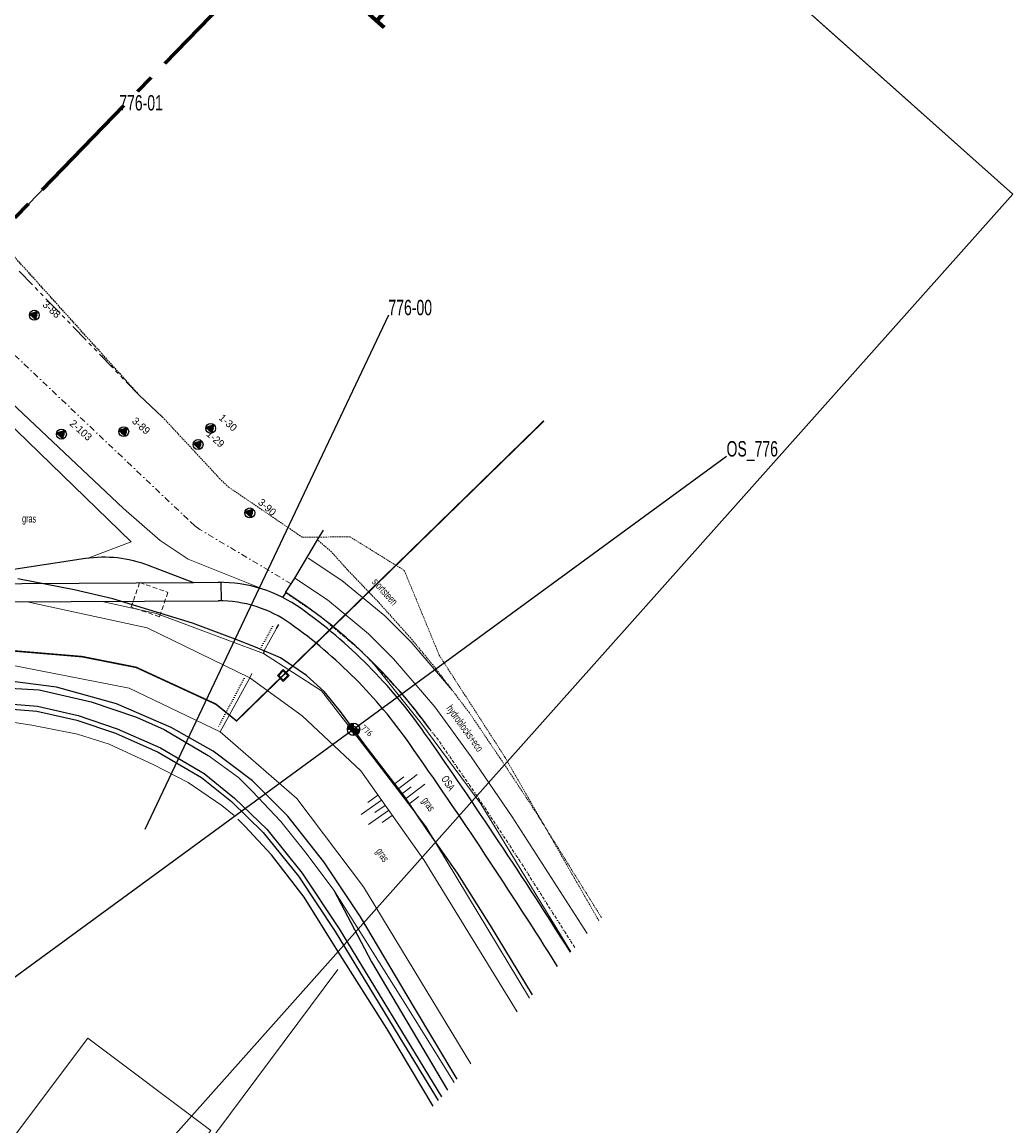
# Model space of a CAD drawing. Header units: metres. Extents: x 63969 to 66720, y 402115 to 403595.
# Tile 41 of 52: x 66559 to 66720, y 402294 to 402473. Entities that reach past the tile are written whole.
import ezdxf
from ezdxf.enums import TextEntityAlignment as Align

# ---------------------------------------------------------------- set-up
doc = ezdxf.new("R2010")
doc.units = ezdxf.units.M
for name, pattern in [('BORDER', [1.75, 0.5, -0.25, 0.5, -0.25, 0, -0.25]), ('CENTER2', [28.575, 19.05, -3.175, 3.175, -3.175]), ('DASHDOT', [1, 0.5, -0.25, 0, -0.25]), ('DOT', [0.25, 0, -0.25]), ('HIDDEN', [0.375, 0.25, -0.125]), ('PHANTOM2', [1.25, 0.625, -0.125, 0.125, -0.125, 0.125, -0.125])]:
    doc.linetypes.add(name, pattern=pattern)
doc.layers.get('0').update_dxf_attribs({"linetype": 'CONTINUOUS'})
for name, color, linetype in [('0 @ 0.5', 7, 'CONTINUOUS'), ('0 @ 1', 7, 'CONTINUOUS'), ('BS-BOORPUNTEN MET CODE', 2, 'CONTINUOUS'), ('BS-DOORGROEISTEEN', 253, 'CONTINUOUS'), ('BS-GLOOIING', 253, 'CONTINUOUS'), ('BS-INSTEEK-SLOOT-KPN', 253, 'CONTINUOUS'), ('BS-ONDERHOUDSSTROOK', 253, 'CONTINUOUS'), ('BS-OVERIG-KPN', 253, 'CONTINUOUS'), ('BS-SCHEIDINGSLIJN-TALUDBEKLEDING', 253, 'CONTINUOUS'), ('BS-VLAKAFSLUITING', 253, 'CONTINUOUS'), ('BS-WATERLIJN-KPN', 253, 'CONTINUOUS'), ('BS-ZANDLIJN NVV', 198, 'HIDDEN'), ('DWARSPROFIEL_LOKATIE', 125, 'CONTINUOUS'), ('THEORETISCHE_NULLIJN', 125, 'CONTINUOUS')]:
    doc.layers.add(name, color=color, linetype=linetype)
for name, color, linetype, lineweight in [('BS-BEBOUWING', 253, 'CONTINUOUS', 0), ('BS-BETONBAND', 253, 'BORDER', 0), ('BS-BUNKER', 253, 'HIDDEN', 0), ('BS-DIJKPAAL', 2, 'CONTINUOUS', 25), ('BS-DIJKPAALNR', 6, 'CONTINUOUS', 25), ('BS-HOOGTELIJN', 253, 'CONTINUOUS', 0), ('BS-KANT-KREUKELBERM', 35, 'PHANTOM2', 0), ('BS-KANT-VERHARDING', 253, 'CONTINUOUS', 0), ('BS-KRUINLIJN', 253, 'CONTINUOUS', 0), ('BS-OVERIGE-LIJNEN', 253, 'CONTINUOUS', 0), ('BS-OVERIGE-TEKSTEN', 253, 'CONTINUOUS', 0), ('BS-PERKOENRIJ', 203, 'DOT', 5), ('BS-PERKOENRIJ-MET-BETONBAND', 213, 'DASHDOT', 0), ('BS-RASTER', 253, 'RASTER', 0), ('BS-RIOOLPERSLEIDING', 253, 'pers', 30), ('BS-SYMBOOL-TALUD', 253, 'CONTINUOUS', 0), ('BS-TEENLIJN', 253, 'CONTINUOUS', 0), ('BS-TUSSENBERM', 253, 'CONTINUOUS', 0), ('BS-ZANDLIJN', 2, 'HIDDEN', 20), ('GM-C3D-POINT-BORING', 2, 'CONTINUOUS', 25), ('GM-C3D-POINT-BORING @ 0.5', 2, 'CONTINUOUS', 25), ('GM-C3D-POINT-BORING @ 1', 2, 'CONTINUOUS', 25), ('GM-C3D-POINT-LABEL_BORING', 7, 'CONTINUOUS', 25), ('Plts-Dwarsprofiel', 5, 'CENTER2', 70)]:
    doc.layers.add(name, color=color, linetype=linetype, lineweight=lineweight)
doc.layers.add('TO-Viewport', color=152, linetype='CONTINUOUS', plot=False)
doc.styles.add('ISO', font='isocp.shx', dxfattribs={"height": 2.5})
doc.styles.add('StagCAD', font='StagCAD.ttf')
doc.linetypes.add('pers', pattern='A,14,-2.5,[22,ProvNB.shx,S=0.75,R=0,X=0,Y=0],-2.5,[22,ProvNB.shx,S=0.75,R=0,X=0,Y=0],-2.5', length=21.5)
doc.linetypes.add('RASTER', pattern='A,3,-2,[200,RASTER,S=0.75,R=0,X=0,Y=0],-2,3', length=10)

# ---------------------------------------------------------------- blocks, each defined once
blk = doc.blocks.new('S03')
at = {"color": 0}
for p, q in [((-2.01, 0), (-2.01, -2.01)), ((-1, 0), (-1, -4.01)), ((0, 0), (0, -2.01)), ((1, 0), (1, -4.01)), ((2.01, 0), (2.01, -2.01))]:
    blk.add_line(p, q, dxfattribs=at)
blk = doc.blocks.new('Dijkpaal')
at = {"layer": 'BS-DIJKPAAL'}
h = blk.add_hatch(color=256, dxfattribs=at)
h.paths.add_polyline_path([(0, 0), (0, 1, 0.414214), (-1, 0)])
h.paths.add_polyline_path([(1, 0), (0, 0), (0, -1, 0.414214)])
for p, q in [((-1, 0), (1, 0)), ((0, -1), (0, 1))]:
    blk.add_line(p, q, dxfattribs=at)
blk.add_circle((0, 0), 1, dxfattribs=at)
blk = doc.blocks.new('*U295')
at = {"layer": '0 @ 0.5', "xscale": 0.5, "yscale": 0.5, "zscale": 0.5}
blk.add_blockref('Dijkpaal', (66612.755, 402357.983), dxfattribs=at)
at = {"layer": '0 @ 1'}
blk.add_blockref('Dijkpaal', (66612.755, 402357.983), dxfattribs=at)
blk = doc.blocks.new('BORING-PBZ')
at = {"layer": 'BS-BOORPUNTEN MET CODE'}
h = blk.add_hatch(color=256, dxfattribs=at)
h.dxf.hatch_style = 1
h.paths.add_polyline_path([(0, 0.8), (-0.69, -0.4), (0.69, -0.4)])
blk.add_lwpolyline([(0, 0.8), (-0.69, -0.4), (0.69, -0.4)], close=True, dxfattribs=at)
blk.add_circle((0, 0), 0.8, dxfattribs=at)
blk = doc.blocks.new('*U310')
at = {"layer": 'GM-C3D-POINT-BORING @ 0.5', "xscale": 0.4999999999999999, "yscale": 0.4999999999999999, "zscale": 0.4999999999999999, "rotation": 318}
blk.add_blockref('BORING-PBZ', (66587.527, 402404.192), dxfattribs=at)
at = {"layer": 'GM-C3D-POINT-BORING @ 1', "rotation": 318}
blk.add_blockref('BORING-PBZ', (66587.527, 402404.192, -0.359), dxfattribs=at)
blk = doc.blocks.new('*U311')
at = {"layer": 'GM-C3D-POINT-BORING @ 0.5', "xscale": 0.4999999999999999, "yscale": 0.4999999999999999, "zscale": 0.4999999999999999, "rotation": 318}
blk.add_blockref('BORING-PBZ', (66589.573, 402406.806), dxfattribs=at)
at = {"layer": 'GM-C3D-POINT-BORING @ 1', "rotation": 318}
blk.add_blockref('BORING-PBZ', (66589.573, 402406.806, -0.431), dxfattribs=at)
blk = doc.blocks.new('*U315')
at = {"layer": 'GM-C3D-POINT-BORING @ 0.5', "xscale": 0.4999999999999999, "yscale": 0.4999999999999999, "zscale": 0.4999999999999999, "rotation": 318}
blk.add_blockref('BORING-PBZ', (66565.345, 402405.878), dxfattribs=at)
at = {"layer": 'GM-C3D-POINT-BORING @ 1', "rotation": 318}
blk.add_blockref('BORING-PBZ', (66565.345, 402405.878, 4.385), dxfattribs=at)
blk = doc.blocks.new('*U394')
at = {"layer": 'GM-C3D-POINT-BORING @ 0.5', "xscale": 0.4999999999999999, "yscale": 0.4999999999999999, "zscale": 0.4999999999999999, "rotation": 318}
blk.add_blockref('BORING-PBZ', (66560.94, 402425.177), dxfattribs=at)
at = {"layer": 'GM-C3D-POINT-BORING @ 1', "rotation": 318}
blk.add_blockref('BORING-PBZ', (66560.94, 402425.177, 0.902), dxfattribs=at)
blk = doc.blocks.new('*U395')
at = {"layer": 'GM-C3D-POINT-BORING @ 0.5', "xscale": 0.4999999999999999, "yscale": 0.4999999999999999, "zscale": 0.4999999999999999, "rotation": 318}
blk.add_blockref('BORING-PBZ', (66575.463, 402406.29), dxfattribs=at)
at = {"layer": 'GM-C3D-POINT-BORING @ 1', "rotation": 318}
blk.add_blockref('BORING-PBZ', (66575.463, 402406.29, 2.179), dxfattribs=at)
blk = doc.blocks.new('*U396')
at = {"layer": 'GM-C3D-POINT-BORING @ 0.5', "xscale": 0.4999999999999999, "yscale": 0.4999999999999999, "zscale": 0.4999999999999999, "rotation": 318}
blk.add_blockref('BORING-PBZ', (66595.919, 402393.101), dxfattribs=at)
at = {"layer": 'GM-C3D-POINT-BORING @ 1', "rotation": 318}
blk.add_blockref('BORING-PBZ', (66595.919, 402393.101, 0.976), dxfattribs=at)

msp = doc.modelspace()

# ---------------------------------------------------------------- linework, layer by layer
at = {"layer": 'BS-BEBOUWING'}
msp.add_lwpolyline([(66569.63, 402307.89), (66509.61, 402227.98), (66529.57, 402213.01), (66589.58, 402292.9), (66569.63, 402307.89)], dxfattribs=at)
at = {"layer": 'BS-BETONBAND'}
msp.add_lwpolyline([(66648.65, 402322.59), (66639.81, 402336.53), (66633.28, 402346.46), (66626.52, 402356.24), (66622, 402362.04), (66620.67, 402363.74), (66616.09, 402368.51), (66614.14, 402370.54), (66607.32, 402376.36), (66601.73, 402380.16)], dxfattribs=at)
at = {"layer": 'BS-BUNKER', "ltscale": 3}
msp.add_lwpolyline([(66576.67, 402377.84), (66578.05, 402381.8), (66582.63, 402380.21), (66581.25, 402376.24)], close=True, dxfattribs=at)
at = {"layer": 'BS-DOORGROEISTEEN'}
msp.add_line((66337.86, 402785.26), (66719.78, 402444.79), dxfattribs=at)
at = {"layer": 'BS-GLOOIING'}
msp.add_lwpolyline([(66541.67, 402381.53), (66569.27, 402385.73, -0.13023), (66579.45, 402384.63), (66586.76, 402381.82)], format="xyb", dxfattribs=at)
msp.add_lwpolyline([(66601.75, 402380.18), (66601.25, 402379.37)], dxfattribs=at)
msp.add_arc((66555.44, 402307.89), 85.85, 35.715, 57.36, dxfattribs=at)
at = {"layer": 'BS-HOOGTELIJN'}
msp.add_lwpolyline([(66650.67, 402324.85), (66638.52, 402343.77), (66631.85, 402353.53), (66625.96, 402361.62), (66619.26, 402369.44), (66615.18, 402373.5), (66608.55, 402379), (66603.23, 402382.51)], dxfattribs=at)
at = {"layer": 'BS-INSTEEK-SLOOT-KPN'}
for points in [[(66553.2, 402364.88, 0), (66561.75, 402364.37, 0), (66570.19, 402362.44, 0), (66577.55, 402359.96, 0), (66582.01, 402357.96, 0), (66589.16, 402353.71, 0)], [(66625.7, 402296.84, 0), (66618.17, 402309.45, 0), (66610.23, 402322, 0), (66604.74, 402330.74, 0), (66599.45, 402337.61, 0), (66595.14, 402342.25, 0), (66593.98, 402343.4, 0)], [(66609.56, 402331.9, 0), (66615.66, 402320.24, 0), (66628, 402299.42, 0)]]:
    msp.add_polyline3d(points, dxfattribs=at)
at = {"layer": 'BS-KANT-KREUKELBERM', "ltscale": 5}
msp.add_lwpolyline([(66558.49, 402432.34), (66577.98, 402412.2)], dxfattribs=at)
at = {"layer": 'BS-KANT-VERHARDING'}
msp.add_line((66529.53, 402210.99), (66610.22, 402319.04), dxfattribs=at)
at = {"layer": 'BS-KRUINLIJN', "flags": 128}
for points in [[(66639.33, 402312.13), (66624.15, 402336.79), (66613.92, 402351.24), (66604.44, 402360.15), (66595.94, 402366.35), (66579.26, 402374.47), (66559.79, 402378.67)], [(66641.32, 402314.37), (66624.51, 402342.22), (66615.9, 402353.48), (66607.58, 402364.25), (66598.13, 402370.28), (66580.76, 402376.76), (66571.96, 402378.74)]]:
    msp.add_lwpolyline(points, dxfattribs=at)
at = {"layer": 'BS-ONDERHOUDSSTROOK'}
for p, q in [((66591.24, 402381.84), (66591.25, 402378.84)), ((66544.47, 402378.59), (66590.79, 402378.84))]:
    msp.add_line(p, q, dxfattribs=at)
msp.add_lwpolyline([(66541.67, 402381.53, -0.008494), (66544.45, 402381.59), (66558.93, 402381.67), (66586.76, 402381.82)], format="xyb", dxfattribs=at)
msp.add_lwpolyline([(66586.76, 402381.82), (66591.24, 402381.84)], dxfattribs=at)
for centre, radius, start, end in [((66590.9, 402358.84), 23, 54.5729, 90.3002), ((66590.9, 402358.84), 20, 54.5729, 90.3002), ((66555.54, 402309.13), 84, 35.0611, 54.5729), ((66555.54, 402309.13), 81, 35.0611, 54.5729), ((65920.35, 401863.36), 860, 32.21443, 35.06109), ((65920.35, 401863.36), 857, 32.15665, 35.06109)]:
    msp.add_arc(centre, radius, start, end, dxfattribs=at)
at = {"layer": 'BS-OVERIG-KPN'}
msp.add_polyline3d([(66629.58, 402301.2, 0), (66622.48, 402313.07, 0), (66613.86, 402327.58, 0), (66607.96, 402336.5, 0), (66602.1, 402343.92, 0), (66596.36, 402349.64, 0), (66589.96, 402354.42, 0), (66583.15, 402358.3, 0), (66574.27, 402362.12, 0), (66564.55, 402364.81, 0), (66553.99, 402366.16, 0)], dxfattribs=at)
at = {"layer": 'BS-OVERIGE-LIJNEN'}
for points in [[(66601.34, 402365.77), (66602.3, 402366.72), (66601.36, 402367.68), (66600.39, 402366.74)], [(66601.34, 402365.98), (66602.09, 402366.72), (66601.36, 402367.47), (66600.61, 402366.74)]]:
    msp.add_lwpolyline(points, close=True, dxfattribs=at)
at = {"layer": 'BS-PERKOENRIJ'}
for points in [[(66599.63, 402374.67), (66597.74, 402371.23)], [(66595, 402366.25), (66590.78, 402358.29)]]:
    msp.add_lwpolyline(points, dxfattribs=at)
at = {"layer": 'BS-PERKOENRIJ-MET-BETONBAND', "ltscale": 2}
msp.add_polyline3d([(66602.65, 402381.59, 0), (66587.83, 402390.4, 0), (66586.99, 402391, 0), (66585.9, 402392.02, 0), (66530.34, 402444.7, 0), (66528.06, 402446.83, 0), (66528.33, 402447.19, 0), (66525.09, 402450.02, 0), (66521.24, 402452.27, 0), (66515.95, 402451.58, 0), (66512.58, 402448.05, 0), (66512.04, 402443.24, 0), (66514.8, 402438.82, 0), (66520.55, 402433.88, 0)], dxfattribs=at)
at = {"layer": 'BS-RASTER', "flags": 128}
for points in [[(66598.22, 402370.67), (66600.25, 402374.33)], [(66596.25, 402367.02), (66595.94, 402366.35), (66591.11, 402357.57)], [(66593.36, 402344.02), (66591.4, 402345.6), (66585.89, 402349.35), (66580.32, 402352.21), (66573.12, 402355.55), (66567.97, 402357.21), (66560.55, 402358.67), (66555.94, 402359.36), (66549.12, 402359.63), (66543.33, 402359.21), (66537, 402358.26), (66530.5, 402356.62), (66525, 402354.56), (66519.7, 402351.94), (66514.16, 402348.25), (66509.89, 402345.22), (66505.4, 402341.2), (66501.86, 402337.76), (66497.63, 402333.53), (66491.51, 402326.79), (66482.41, 402315.82), (66475.34, 402307.41), (66463.32, 402294.09), (66449.44, 402278.4), (66439.52, 402266.92), (66437.39, 402264.45), (66435.23, 402261.82), (66433.53, 402259.56), (66432.4, 402257.88), (66422.44, 402245.45), (66415.31, 402235.66)], [(66589.16, 402353.71), (66594.08, 402350.17), (66596.32, 402347.93), (66600.93, 402343.02), (66605.08, 402337.9), (66609.56, 402331.9), (66614.17, 402324.56), (66621.77, 402312.4), (66629.11, 402300.67)]]:
    msp.add_lwpolyline(points, dxfattribs=at)
at = {"layer": 'BS-RIOOLPERSLEIDING', "ltscale": 0.5, "const_width": 0.25, "flags": 128}
msp.add_lwpolyline([(66643.66, 402408.04), (66593.77, 402359.35), (66590.41, 402362.07), (66577.47, 402368.04), (66568.66, 402369.78), (66554.31, 402370.98), (66542.78, 402371.41), (66531.69, 402370.22), (66507.77, 402360.76), (66481.42, 402339.5), (66467.62, 402321.34), (66460.38, 402312.88), (66446.31, 402295.92), (66438.38, 402286.32), (66430.54, 402276.62), (66420.05, 402263.76), (66405.93, 402243.53), (66393.94, 402229.16)], dxfattribs=at)
at = {"layer": 'BS-SCHEIDINGSLIJN-TALUDBEKLEDING'}
msp.add_lwpolyline([(66601.73, 402380.16), (66603.23, 402382.51), (66606.93, 402388.71), (66607.88, 402390.31)], dxfattribs=at)
at = {"layer": 'BS-TEENLIJN'}
msp.add_lwpolyline([(66628.76, 402364.36), (66622.12, 402372.1), (66617.81, 402376.39), (66610.88, 402382.14), (66605.38, 402385.76)], dxfattribs=at)
at = {"layer": 'BS-TEENLIJN', "flags": 128}
msp.add_lwpolyline([(66516.48, 402361.43), (66534.16, 402367.57), (66554.15, 402368.99), (66576.36, 402364.67), (66591.11, 402357.57), (66603.56, 402346.78), (66614.35, 402332.43), (66631.82, 402303.71)], dxfattribs=at)
at = {"layer": 'BS-TEENLIJN'}
msp.add_polyline3d([(66577.98, 402412.2, 0), (66581.76, 402408.65, 0)], dxfattribs=at)
at = {"layer": 'BS-TUSSENBERM', "flags": 128}
msp.add_lwpolyline([(66569.82, 402385.81), (66576.65, 402388.4), (66518.87, 402444.41), (66518.75, 402445.09), (66519.08, 402445.64), (66519.79, 402445.8), (66520.8, 402445.29), (66575.4, 402393.84), (66581.38, 402388.62), (66585.9, 402385.61), (66601.04, 402379.52)], dxfattribs=at)
at = {"layer": 'BS-TUSSENBERM'}
msp.add_lwpolyline([(66616.09, 402368.51), (66623.67, 402359.04), (66633.4, 402345.89), (66648.03, 402321.9)], dxfattribs=at)
at = {"layer": 'BS-VLAKAFSLUITING'}
for points in [[(66600.25, 402374.33, 0), (66600.62, 402375.01, 0)], [(66598.22, 402370.67, 0), (66598.13, 402370.28, 0)]]:
    msp.add_polyline3d(points, dxfattribs=at)
at = {"layer": 'BS-WATERLIJN-KPN'}
for points in [[(66549.75, 402361.54, 0), (66555.4, 402361.43, 0), (66561.37, 402360.95, 0), (66567.83, 402359.45, 0), (66574.13, 402357.36, 0), (66581.07, 402354.28, 0), (66588.1, 402350.18, 0), (66592.95, 402346.25, 0), (66598.08, 402341.27, 0), (66603.8, 402334.16, 0), (66609.77, 402325.19, 0), (66620.86, 402306.98, 0), (66626.5, 402297.74, 0)], [(66550.06, 402362.41, 0), (66555.45, 402362.21, 0), (66561.49, 402361.72, 0), (66568.04, 402360.2, 0), (66574.42, 402358.09, 0), (66581.42, 402354.98, 0), (66588.54, 402350.82, 0), (66593.46, 402346.83, 0), (66598.66, 402341.8, 0), (66604.43, 402334.62, 0), (66610.43, 402325.61, 0), (66627.03, 402298.34, 0)]]:
    msp.add_polyline3d(points, dxfattribs=at)
at = {"layer": 'BS-ZANDLIJN'}
for points in [[(66577.98, 402412.2, 0), (66538.79, 402455.63, 0), (66529, 402463.8, 0), (66519.21, 402467.65, 0), (66505.24, 402470.57, 0)], [(66581.76, 402408.65, 0), (66591.01, 402398.69, 0), (66592.47, 402397.29, 0), (66604.44, 402389.15, 0)], [(66604.44, 402389.15, 0), (66612.19, 402389.22, 0), (66621, 402383.75, 0), (66626.66, 402370.01, 0), (66637.33, 402353.47, 0), (66652.55, 402326.96, 0)], [(66625.9, 402368.1, 0), (66622.04, 402372.77, 0), (66616.74, 402378.69, 0), (66611.73, 402383.91, 0), (66609.21, 402386.73, 0), (66606.93, 402388.71, 0)], [(66652.99, 402327.45, 0), (66642.12, 402344.9, 0), (66637.33, 402352.14, 0), (66631.56, 402360.67, 0), (66625.9, 402368.1, 0)]]:
    msp.add_polyline3d(points, dxfattribs=at)
at = {"layer": 'BS-ZANDLIJN NVV', "flags": 128}
msp.add_lwpolyline([(66577.98, 402412.2), (66538.79, 402455.63), (66529, 402463.8), (66519.21, 402467.65), (66513.35, 402467.9), (66505.79, 402468.93)], dxfattribs=at)
at = {"layer": 'DWARSPROFIEL_LOKATIE', "color": 203}
for p, q in [((66522.42, 402404.5), (66574.73, 402458.39)), ((66618.42, 402425.17), (66578.89, 402341.71))]:
    msp.add_line(p, q, dxfattribs=at)
at = {"layer": 'DWARSPROFIEL_LOKATIE'}
msp.add_polyline3d([(66673.3, 402402.25, 0), (66552.21, 402313.72, 0)], dxfattribs=at)
at = {"layer": 'Plts-Dwarsprofiel'}
msp.add_lwpolyline([(66522.42, 402404.5), (66603.5, 402488.03)], dxfattribs=at)
at = {"layer": 'THEORETISCHE_NULLIJN', "flags": 128}
msp.add_lwpolyline([(66641.8, 402314.9), (66634.98, 402326.14), (66629.65, 402334.62), (66624.78, 402341.59), (66621.08, 402347.02), (66614.62, 402355.43), (66610.63, 402360.89), (66608, 402364.14), (66605.1, 402366.72), (66600.92, 402369.6), (66596.85, 402371.32), (66593.52, 402372.6), (66586.64, 402375.19), (66573.71, 402379.16), (66567.41, 402380.62), (66558.25, 402382.38)], dxfattribs=at)
at = {"layer": 'TO-Viewport'}
msp.add_lwpolyline([(66458.92, 402152.18), (66719.78, 402444.79), (66209.3, 402899.86), (66053.35, 402883.07), (66018.76, 402844.27), (66075.62, 402493.88)], close=True, dxfattribs=at)

# ---------------------------------------------------------------- block references
msp.add_blockref('*U295', (0, 0))
at = {"layer": 'BS-SYMBOOL-TALUD'}
for p, rotation in [((66620.52, 402347.44), 127.4000026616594), ((66617.87, 402345.65), 305.3052397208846)]:
    msp.add_blockref('S03', p, dxfattribs=dict(at, rotation=rotation))
at = {"layer": 'GM-C3D-POINT-BORING'}
for name in ['*U394', '*U395', '*U311', '*U315', '*U310', '*U396']:
    msp.add_blockref(name, (0, 0), dxfattribs=at)

# ---------------------------------------------------------------- texts
at = {"layer": 'BS-DIJKPAALNR', "style": 'ISO'}
msp.add_text('776', height=1, rotation=318.2837, dxfattribs=at).set_placement((66613.82, 402358.08))
at = {"layer": 'BS-OVERIGE-TEKSTEN', "width": 0.68}
for s, rotation, p in [('gras', 358.6812, (66560.1, 402391.99)), ('stortsteen', 312.1264, (66617.86, 402380.31)), ('hydroblocks+eco', 305.841, (66630.71, 402358.07)), ('OSA', 302.7099, (66628.12, 402349.26)), ('gras', 303.5729, (66624.79, 402345.73)), ('gras', 303.5729, (66617.32, 402337.5))]:
    msp.add_text(s, height=1.25, rotation=rotation, dxfattribs=at).set_placement(p, align=Align.MIDDLE)
at = {"layer": 'DWARSPROFIEL_LOKATIE', "color": 203, "width": 0.68}
for s, p in [('776-01', (66574.73, 402458.39)), ('776-00', (66618.42, 402425.17))]:
    msp.add_text(s, height=2.5, dxfattribs=at).set_placement(p)
at = {"layer": 'DWARSPROFIEL_LOKATIE', "width": 0.68}
msp.add_text('OS_776', height=2.5, dxfattribs=at).set_placement((66673.3, 402402.25))
at = {"layer": 'GM-C3D-POINT-LABEL_BORING', "linetype": 'ByBlock', "char_height": 1.2, "attachment_point": 4, "rotation": 318.2837}
for s, insert in [('3-88', (66562.56, 402427.18, 0.9)), ('1-30', (66591.19, 402408.81, -0.43)), ('2-103', (66566.97, 402407.88, 4.38)), ('3-89', (66577.08, 402408.29, 2.18)), ('1-29', (66589.15, 402406.19, -0.36)), ('3-90', (66597.54, 402395.1, 0.98))]:
    msp.add_mtext(s, dxfattribs=dict(at, insert=insert))
at = {"layer": 'Plts-Dwarsprofiel', "linetype": 'Continuous', "ltscale": 0.5, "style": 'StagCAD', "width": 0.96}
msp.add_text('1', height=6, rotation=318.2837, dxfattribs=at).set_placement((66618.2, 402475.01), align=Align.MIDDLE)

doc.saveas('drawing.dxf')
